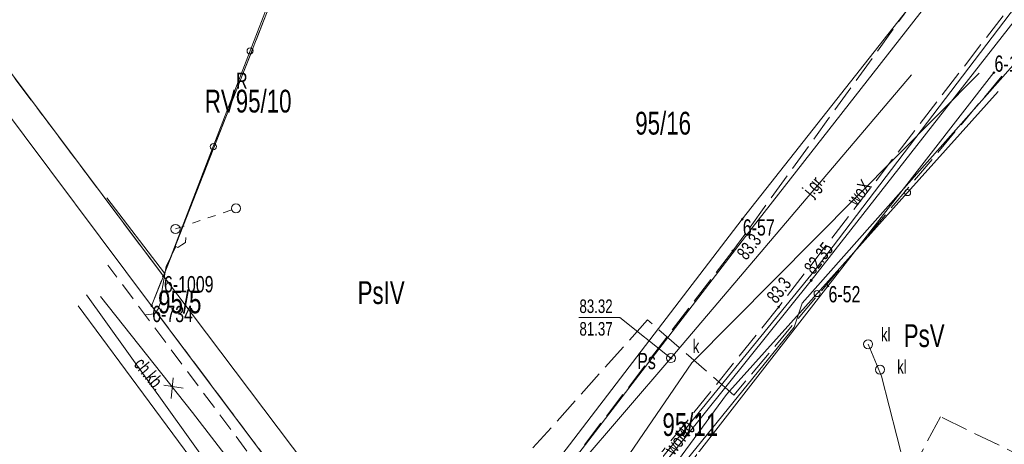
# Model space of a CAD drawing. Header units: metres. Extents: x -1013 to 1493500, y -5789517 to 1032.
# Tile 49 of 66: x -118 to -63, y 128 to 152. Entities that reach past the tile are written whole.
import ezdxf
from ezdxf.xclip import XClip

# ---------------------------------------------------------------- set-up
doc = ezdxf.new("R2010")
doc.units = ezdxf.units.M
doc.header["$MEASUREMENT"] = 0
doc.header["$XCLIPFRAME"] = 0
for name, pattern in [('2_KTCR02', [1.5, 1, -0.5]), ('2_KTJZ01', [2, 1.5, -0.5]), ('4_SUPW_P_01', [2.5, 2, -0.5]), ('GUK', [2, 1.5, -0.5]), ('GUZ', [1, 0.5, -0.5])]:
    doc.linetypes.add(name, pattern=pattern)
doc.layers.add('700-L Mapa 1_100 dwg', color=7, linetype='Continuous')
doc.layers.add('711-L Wymiary opisy', color=7, linetype='Continuous')
for name, color, linetype, lineweight in [('703-L Płaszczyzny podejścia 2D3', 152, 'Continuous', 30), ('711-L Wymiary opisy1', 7, 'Continuous', 13), ('ex_02_DXF_MZ_500_4_Dzialki7', 9, 'Continuous', 18), ('ex_02_DXF_MZ_500_4_Kontury3', 9, 'Continuous', 18), ('ex_02_DXF_MZ_500_4_KTCR_E_T_17', 9, 'Continuous', 18), ('ex_02_DXF_MZ_500_4_KTCR_L_17', 9, 'Continuous', 18), ('ex_02_DXF_MZ_500_4_KTJZ_E_T_07', 9, 'Continuous', 18), ('ex_02_DXF_MZ_500_4_KTJZ_L_07', 9, 'Continuous', 18), ('ex_02_DXF_MZ_500_4_KTKR_L_07', 9, 'Continuous', 18), ('ex_02_DXF_MZ_500_4_KTOK_L_47', 9, 'Continuous', 18), ('ex_02_DXF_MZ_500_4_Numery_dzialek7', 9, 'Continuous', 18), ('ex_02_DXF_MZ_500_4_Numery_konturow3', 9, 'Continuous', 18), ('ex_02_DXF_MZ_500_4_Numery_punktow7', 9, 'Continuous', 18), ('ex_02_DXF_MZ_500_4_Numery_uzytkow3', 9, 'Continuous', 18), ('ex_02_DXF_MZ_500_4_Punkty7', 9, 'Continuous', 18), ('ex_02_DXF_MZ_500_4_RTPW_T_17', 9, 'Continuous', 18), ('ex_02_DXF_MZ_500_4_SUPE_D_L_31', 9, 'Continuous', 18), ('ex_02_DXF_MZ_500_4_SUPE_L_31', 9, 'Continuous', 18), ('ex_02_DXF_MZ_500_4_SUPG_L_352', 9, 'Continuous', 18), ('ex_02_DXF_MZ_500_4_SUPK_D_L_034', 9, 'Continuous', 18), ('ex_02_DXF_MZ_500_4_SUPK_D_L_134', 9, 'Continuous', 18), ('ex_02_DXF_MZ_500_4_SUPK_L_434', 9, 'Continuous', 18), ('ex_02_DXF_MZ_500_4_SUPP_L_75', 9, 'Continuous', 18), ('ex_02_DXF_MZ_500_4_SUPW_D_L_05', 9, 'Continuous', 18), ('ex_02_DXF_MZ_500_4_SUPW_E_T_05', 9, 'Continuous', 18), ('ex_02_DXF_MZ_500_4_SUPW_L_05', 9, 'Continuous', 18), ('ex_02_DXF_MZ_500_4_SUSM_L_47', 9, 'Continuous', 18), ('ex_02_DXF_MZ_500_4_SUTG_T_052', 9, 'Continuous', 18), ('ex_02_DXF_MZ_500_4_SUTK_T_034', 9, 'Continuous', 18), ('ex_02_DXF_MZ_500_4_SUUK_D_T_234', 9, 'Continuous', 18), ('ex_02_DXF_MZ_500_4_SUUK_E_T_17', 9, 'Continuous', 18), ('ex_02_DXF_MZ_500_4_SUUK_E_T_934', 9, 'Continuous', 18), ('ex_02_DXF_MZ_500_4_SUUK_T_234', 9, 'Continuous', 18), ('ex_02_DXF_MZ_500_4_Uzytki3', 9, 'Continuous', 18)]:
    doc.layers.add(name, color=color, linetype=linetype, lineweight=lineweight)
doc.layers.get('700-L Mapa 1_100 dwg').off()
doc.styles.add('STYL_AUTOMATYCZNY_2', font='Arial.ttf')
doc.styles.add('STYL_AUTOMATYCZNY_4', font='Arial.ttf', dxfattribs={"width": 0.7})
doc.dimstyles.new('STYL_AUTOMATYCZNY__3', dxfattribs={"dimtxt": 0.25, "dimasz": 0.183575, "dimexe": 0.18, "dimexo": 0.04, "dimgap": 0, "dimtad": 1, "dimzin": 0, "dimdsep": 46, "dimtxsty": 'STYL_AUTOMATYCZNY_2', "dimblk": 'ARROWHEAD_8', "dimblk1": 'ARROWHEAD_8', "dimblk2": 'ARROWHEAD_8', "dimcen": 0.09, "dimclrd": 7, "dimclre": 7, "dimclrt": 7, "dimazin": 0, "dimtfac": 1, "dimtdec": 4, "dimtmove": 2, "dimatfit": 3, "dimfxl": 1, "dimtolj": 1, "dimtzin": 0, "dimarcsym": 0})

# ---------------------------------------------------------------- blocks, each defined once
blk = doc.blocks.new('*D59')
at = {"layer": '711-L Wymiary opisy1', "color": 7, "linetype": 'Continuous', "lineweight": 13, "transparency": 16777216}
for p, q in [((-23.688, -3.688), (-23.815, -3.738)), ((-23.688, -3.688), (-23.638, -3.815)), ((-23.983, -4.516), (-24.05, -4.396)), ((-23.983, -4.516), (-23.864, -4.449))]:
    blk.add_line(p, q, dxfattribs=at)
blk.add_arc((-18.286, -6.082), 5.908, 156.1008, 164.6316, dxfattribs=at)
at = {"layer": '711-L Wymiary opisy1', "color": 7, "lineweight": 13, "transparency": 16777216, "insert": (-25.573, -3.532), "char_height": 0.25, "attachment_point": 7, "rotation": 336.1008, "style": 'STYL_AUTOMATYCZNY_2'}
blk.add_mtext('\\A1;{\\pql;\\fArial|b0|i0|c238|p0;\\W1.000000;8,53°/15%}', dxfattribs=at)
blk = doc.blocks.new('ARROWHEAD_8')
at = {"color": 0, "linetype": 'Continuous', "lineweight": 0}
blk.add_line((0, 0), (-1, 0), dxfattribs=at)
at = {"color": 0, "linetype": 'Continuous', "lineweight": 0, "flags": 128}
blk.add_lwpolyline([(-0.525, 0.525), (0, 0), (-0.525, -0.525)], dxfattribs=at)
blk = doc.blocks.new('*D61')
at = {"layer": '711-L Wymiary opisy1', "color": 7, "linetype": 'Continuous', "lineweight": 13, "transparency": 16777216}
for p, q in [((-9.682, 27.468), (-9.815, 27.437)), ((-9.682, 27.468), (-9.651, 27.335)), ((-10.088, 26.709), (-10.136, 26.836)), ((-10.088, 26.709), (-9.96, 26.757))]:
    blk.add_line(p, q, dxfattribs=at)
blk.add_arc((-4.796, 24.363), 5.789, 147.57, 156.1008, dxfattribs=at)
at = {"layer": '711-L Wymiary opisy1', "color": 7, "lineweight": 13, "transparency": 16777216, "insert": (-11.672, 27.587), "char_height": 0.25, "attachment_point": 7, "rotation": 336.1008, "style": 'STYL_AUTOMATYCZNY_2'}
blk.add_mtext('\\A1;{\\pql;\\fArial|b0|i0|c238|p0;\\W1.000000;8,53°/15%}', dxfattribs=at)
blk = doc.blocks.new('Rysunek_1_4', base_point=(-51.91, -72.413))
at = {"layer": 'ex_02_DXF_MZ_500_4_Dzialki7', "color": 9, "linetype": 'Continuous', "lineweight": 18}
for p, q in [((-109.6, 137.63), (-96.867, 170.032)), ((-110.248, 135.985), (-133.498, 166.954)), ((-109.6, 137.63), (-127.882, 161.973)), ((-77.609, 140.765), (-64.941, 156.846)), ((-72.873, 137.078), (-63.7, 148.873)), ((-91.86, 122.153), (-77.609, 140.765)), ((-110.248, 135.985), (-109.6, 137.63)), ((-97.92, 122.18), (-109.6, 137.63)), ((-88.215, 117.348), (-72.873, 137.078)), ((-64.89, 75.558), (-110.248, 135.985))]:
    blk.add_line(p, q, dxfattribs=at)
at = {"layer": 'ex_02_DXF_MZ_500_4_Kontury3', "color": 9, "linetype": 'GUK', "lineweight": 18}
for p, q in [((-109.6, 137.63), (-92.828, 180.302)), ((-125.005, 158.143), (-109.6, 137.63)), ((-63.26, 148.673), (-78.071, 131.051)), ((-110.248, 135.985), (-109.6, 137.63)), ((-97.427, 118.904), (-110.248, 135.985)), ((-82.841, 135.208), (-97.427, 118.904)), ((-78.071, 131.051), (-82.841, 135.208)), ((-66.652, 129.851), (-82.9, 99.554)), ((-59.818, 126.529), (-66.652, 129.851))]:
    blk.add_line(p, q, dxfattribs=at)
at = {"layer": 'ex_02_DXF_MZ_500_4_KTCR_L_17', "color": 9, "linetype": '2_KTCR02', "lineweight": 18}
blk.add_line((-104.98, 127.953), (-112.66, 138.233), dxfattribs=at)
at = {"layer": 'ex_02_DXF_MZ_500_4_KTJZ_L_07', "color": 9, "linetype": '2_KTJZ01', "lineweight": 18}
for p, q in [((-62.22, 160.993), (-78.13, 139.023)), ((-58.31, 158.343), (-75.59, 135.923)), ((-78.13, 139.023), (-94.818, 117.203)), ((-75.59, 135.923), (-92.837, 114.487))]:
    blk.add_line(p, q, dxfattribs=at)
at = {"layer": 'ex_02_DXF_MZ_500_4_KTKR_L_07', "color": 9, "linetype": 'Continuous', "lineweight": 18}
blk.add_line((-114.3, 135.993), (-107.76, 127.143), dxfattribs=at)
at = {"layer": 'ex_02_DXF_MZ_500_4_KTOK_L_47', "color": 9, "linetype": 'Continuous', "lineweight": 18}
for p, q in [((-104.804, 150.073), (-102.77, 155.363)), ((-106.838, 144.783), (-104.804, 150.073)), ((-63.47, 147.833), (-68.473, 142.246)), ((-109.53, 137.783), (-106.838, 144.783)), ((-68.473, 142.246), (-73.471, 136.664)), ((-109.53, 137.783), (-112.73, 141.953)), ((-73.471, 136.664), (-78.47, 131.083)), ((-78.47, 131.083), (-82.932, 125.055))]:
    blk.add_line(p, q, dxfattribs=at)
for centre in [(-104.804, 150.073), (-106.838, 144.783), (-68.473, 142.246), (-73.471, 136.664)]:
    blk.add_circle(centre, 0.17, dxfattribs=at)
at = {"layer": 'ex_02_DXF_MZ_500_4_Punkty7', "color": 9, "linetype": 'Continuous', "lineweight": 18}
for centre in [(-63.7, 148.873), (-77.609, 140.765), (-109.6, 137.63), (-72.873, 137.078), (-110.248, 135.985)]:
    blk.add_circle(centre, 0.045, dxfattribs=at)
at = {"layer": 'ex_02_DXF_MZ_500_4_RTPW_T_17', "color": 9, "linetype": 'Continuous', "lineweight": 18}
for centre in [(-78.13, 139.023), (-75.59, 135.923)]:
    blk.add_circle(centre, 0.045, dxfattribs=at)
at = {"layer": 'ex_02_DXF_MZ_500_4_SUPE_D_L_31', "color": 9, "linetype": 'Continuous', "lineweight": 18}
for p, q in [((-108.582, 139.347), (-108.791, 139.216)), ((-108.383, 139.488), (-108.582, 139.347)), ((-108.365, 139.759), (-108.383, 139.488)), ((-108.901, 139.255), (-109.443, 138.161)), ((-108.791, 139.216), (-108.901, 139.255)), ((-109.443, 138.161), (-109.684, 136.789)), ((-109.684, 136.789), (-109.74, 136.209)), ((-109.74, 136.209), (-109.907, 135.787)), ((-110.095, 135.546), (-110.565, 135.493)), ((-109.907, 135.787), (-110.095, 135.546))]:
    blk.add_line(p, q, dxfattribs=at)
at = {"layer": 'ex_02_DXF_MZ_500_4_SUPE_L_31', "color": 9, "linetype": 'Continuous', "lineweight": 18}
for p, q in [((-77.066, 140.299), (-64.309, 156.59)), ((-90.742, 122.501), (-77.066, 140.299))]:
    blk.add_line(p, q, dxfattribs=at)
at = {"layer": 'ex_02_DXF_MZ_500_4_SUPG_L_352', "color": 9, "linetype": 'Continuous', "lineweight": 18}
for p, q in [((-73.8, 137.393), (-60.25, 154.713)), ((-86.33, 121.763), (-73.8, 137.393))]:
    blk.add_line(p, q, dxfattribs=at)
at = {"layer": 'ex_02_DXF_MZ_500_4_SUPK_D_L_034', "color": 9, "linetype": 'Continuous', "lineweight": 18}
for p, q in [((-80.394, 132.825), (-64.505, 148.838)), ((-99.083, 105.531), (-80.394, 132.825))]:
    blk.add_line(p, q, dxfattribs=at)
at = {"layer": 'ex_02_DXF_MZ_500_4_SUPK_D_L_134', "color": 9, "linetype": 'Continuous', "lineweight": 18}
for p, q in [((-70.65, 133.863), (-69.918, 132.088)), ((-69.918, 132.088), (-67.522, 122.814))]:
    blk.add_line(p, q, dxfattribs=at)
at = {"layer": 'ex_02_DXF_MZ_500_4_SUPK_L_434', "color": 9, "linetype": 'Continuous', "lineweight": 18}
for p, q in [((-68.25, 148.743), (-81.55, 133.093)), ((-98.16, 114.693), (-113.85, 136.593)), ((-81.55, 133.093), (-94.38, 118.173))]:
    blk.add_line(p, q, dxfattribs=at)
at = {"layer": 'ex_02_DXF_MZ_500_4_SUPP_L_75', "color": 9, "linetype": '4_SUPW_P_01', "lineweight": 18}
for p, q in [((-109.066, 131.998), (-109.171, 130.87)), ((-109.57, 131.6), (-108.498, 131.438))]:
    blk.add_line(p, q, dxfattribs=at)
at = {"layer": 'ex_02_DXF_MZ_500_4_SUPW_D_L_05', "color": 9, "linetype": 'Continuous', "lineweight": 18}
for p, q in [((-113.072, 136.505), (-107.987, 130.09)), ((-107.987, 130.09), (-100.024, 119.805))]:
    blk.add_line(p, q, dxfattribs=at)
at = {"layer": 'ex_02_DXF_MZ_500_4_SUPW_L_05', "color": 9, "linetype": 'Continuous', "lineweight": 18}
for p, q in [((-60.55, 155.123), (-73.57, 137.973)), ((-61.42, 150.673), (-74.29, 136.133)), ((-73.57, 137.973), (-91.02, 116.613)), ((-74.29, 136.133), (-74.74, 134.803)), ((-74.74, 134.803), (-81.33, 126.683))]:
    blk.add_line(p, q, dxfattribs=at)
at = {"layer": 'ex_02_DXF_MZ_500_4_SUSM_L_47', "color": 9, "linetype": 'Continuous', "lineweight": 18}
for p, q in [((-106.717, 140.985), (-107.138, 140.842)), ((-105.822, 141.288), (-106.296, 141.127)), ((-108.454, 140.395), (-108.928, 140.235)), ((-107.56, 140.699), (-107.981, 140.556))]:
    blk.add_line(p, q, dxfattribs=at)
for centre in [(-105.586, 141.368), (-108.928, 140.235)]:
    blk.add_circle(centre, 0.25, dxfattribs=at)
at = {"layer": 'ex_02_DXF_MZ_500_4_SUTG_T_052', "color": 9, "linetype": 'Continuous', "lineweight": 18}
blk.add_circle((-73.8, 137.393), 0.0625, dxfattribs=at)
at = {"layer": 'ex_02_DXF_MZ_500_4_SUTK_T_034', "color": 9, "linetype": 'Continuous', "lineweight": 18}
for p in [(-86.634, 135.337), (-81.55, 133.093)]:
    blk.add_line(p, (-84.381, 135.337), dxfattribs=at)
blk.add_circle((-81.55, 133.093), 0.0625, dxfattribs=at)
at = {"layer": 'ex_02_DXF_MZ_500_4_SUUK_D_T_234', "color": 9, "linetype": 'Continuous', "lineweight": 18}
for centre in [(-70.65, 133.863), (-69.99, 132.458)]:
    blk.add_circle(centre, 0.25, dxfattribs=at)
at = {"layer": 'ex_02_DXF_MZ_500_4_SUUK_T_234', "color": 9, "linetype": 'Continuous', "lineweight": 18}
blk.add_circle((-81.55, 133.093), 0.25, dxfattribs=at)
at = {"layer": 'ex_02_DXF_MZ_500_4_Uzytki3', "color": 9, "linetype": 'GUZ', "lineweight": 18}
for p, q in [((-109.6, 137.63), (-92.828, 180.302)), ((-125.005, 158.143), (-109.6, 137.63)), ((-110.248, 135.985), (-109.6, 137.63)), ((-82.9, 99.554), (-110.248, 135.985)), ((-66.652, 129.851), (-82.9, 99.554)), ((-59.818, 126.529), (-66.652, 129.851))]:
    blk.add_line(p, q, dxfattribs=at)
at = {"layer": 'ex_02_DXF_MZ_500_4_KTCR_E_T_17', "color": 9, "linetype": 'Continuous', "lineweight": 18, "insert": (-110.988, 132.968), "char_height": 0.75, "attachment_point": 4, "rotation": 309.474, "style": 'STYL_AUTOMATYCZNY_4'}
blk.add_mtext('\\A1;{\\pql;\\fArial|b0|i0|c238|p0;\\W0.700000;ch.kb.}', dxfattribs=at)
at = {"layer": 'ex_02_DXF_MZ_500_4_KTJZ_E_T_07', "color": 9, "linetype": 'Continuous', "lineweight": 18, "insert": (-73.946, 142.124), "char_height": 0.75, "attachment_point": 4, "rotation": 50.868, "style": 'STYL_AUTOMATYCZNY_4'}
blk.add_mtext('\\A1;{\\pql;\\fArial|b0|i0|c238|p0;\\W0.700000;j.gr.}', dxfattribs=at)
at = {"layer": 'ex_02_DXF_MZ_500_4_Numery_dzialek7', "color": 9, "linetype": 'Continuous', "lineweight": 18, "char_height": 1.26, "style": 'STYL_AUTOMATYCZNY_4'}
for s, insert, attachment_point in [('\\A1;{\\pql;\\fArial|b0|i0|c238|p0;\\W0.700000;95/10}', (-105.599, 147.928), 1), ('\\A1;{\\pql;\\fArial|b0|i0|c238|p0;\\W0.700000;95/16}', (-83.52, 146.07), 4), ('\\A1;{\\pql;\\fArial|b0|i0|c238|p0;\\W0.700000;95/5}', (-109.891, 136.831), 1), ('\\A1;{\\pql;\\fArial|b0|i0|c238|p0;\\W0.700000;95/11}', (-82.018, 130.053), 1)]:
    blk.add_mtext(s, dxfattribs=dict(at, insert=insert, attachment_point=attachment_point))
at = {"layer": 'ex_02_DXF_MZ_500_4_Numery_konturow3', "color": 9, "linetype": 'Continuous', "lineweight": 18, "char_height": 1.26, "attachment_point": 1, "style": 'STYL_AUTOMATYCZNY_4'}
for s, insert in [('\\A1;{\\pql;\\fArial|b0|i0|c238|p0;\\W0.700000;RV}', (-107.308, 147.928)), ('\\A1;{\\pql;\\fArial|b0|i0|c238|p0;\\W0.700000;PsIV}', (-98.863, 137.347)), ('\\A1;{\\pql;\\fArial|b0|i0|c238|p0;\\W0.700000;PsV}', (-68.682, 134.967))]:
    blk.add_mtext(s, dxfattribs=dict(at, insert=insert))
at = {"layer": 'ex_02_DXF_MZ_500_4_Numery_punktow7', "color": 9, "linetype": 'Continuous', "lineweight": 18, "char_height": 0.9, "style": 'STYL_AUTOMATYCZNY_4'}
for s, insert, attachment_point in [('\\A1;{\\pql;\\fArial|b0|i0|c238|p0;\\W0.700000;6-148}', (-63.667, 148.909), 7), ('\\A1;{\\pql;\\fArial|b0|i0|c238|p0;\\W0.700000;6-57}', (-77.576, 140.765), 1), ('\\A1;{\\pql;\\fArial|b0|i0|c238|p0;\\W0.700000;6-1009}', (-109.567, 137.63), 1), ('\\A1;{\\pql;\\fArial|b0|i0|c238|p0;\\W0.700000;6-52}', (-72.84, 137.078), 1), ('\\A1;{\\pql;\\fArial|b0|i0|c238|p0;\\W0.700000;6-734}', (-110.215, 135.985), 1)]:
    blk.add_mtext(s, dxfattribs=dict(at, insert=insert, attachment_point=attachment_point))
at = {"layer": 'ex_02_DXF_MZ_500_4_Numery_uzytkow3', "color": 9, "linetype": 'Continuous', "lineweight": 18, "char_height": 0.9, "attachment_point": 7, "style": 'STYL_AUTOMATYCZNY_4'}
for s, insert in [('\\A1;{\\pql;\\fArial|b0|i0|c238|p0;\\W0.700000;R}', (-105.581, 147.979)), ('\\A1;{\\pql;\\fArial|b0|i0|c238|p0;\\W0.700000;Ps}', (-83.41, 132.472))]:
    blk.add_mtext(s, dxfattribs=dict(at, insert=insert))
at = {"layer": 'ex_02_DXF_MZ_500_4_RTPW_T_17', "color": 9, "linetype": 'Continuous', "lineweight": 18, "char_height": 0.75, "rotation": 52.219, "style": 'STYL_AUTOMATYCZNY_4'}
for insert, attachment_point in [((-77.969, 138.921), 1), ((-75.715, 136.056), 7)]:
    blk.add_mtext('\\A1;{\\pql;\\fArial|b0|i0|c238|p0;\\W0.700000;83.3}', dxfattribs=dict(at, insert=insert, attachment_point=attachment_point))
at = {"layer": 'ex_02_DXF_MZ_500_4_SUPW_E_T_05', "color": 9, "linetype": 'Continuous', "lineweight": 18, "char_height": 0.75, "attachment_point": 4, "style": 'STYL_AUTOMATYCZNY_4'}
for s, insert, rotation in [('\\A1;{\\pql;\\fArial|b0|i0|c238|p0;\\W0.700000;woX}', (-71.57, 141.673), 52.7948), ('\\A1;{\\pql;\\fArial|b0|i0|c238|p0;\\W0.700000;woI40}', (-81.675, 127.916), 50.938)]:
    blk.add_mtext(s, dxfattribs=dict(at, insert=insert, rotation=rotation))
at = {"layer": 'ex_02_DXF_MZ_500_4_SUTG_T_052', "color": 9, "linetype": 'Continuous', "lineweight": 18, "insert": (-73.652, 137.659), "char_height": 0.75, "attachment_point": 7, "rotation": 52.0735, "style": 'STYL_AUTOMATYCZNY_4'}
blk.add_mtext('\\A1;{\\pql;\\fArial|b0|i0|c238|p0;\\W0.700000;82.35}', dxfattribs=at)
at = {"layer": 'ex_02_DXF_MZ_500_4_SUTK_T_034', "color": 9, "linetype": 'Continuous', "lineweight": 18, "char_height": 0.75, "attachment_point": 1, "style": 'STYL_AUTOMATYCZNY_4'}
for s, insert in [('\\A1;{\\pql;\\fArial|b0|i0|c238|p0;\\W0.700000;83.32}', (-86.604, 136.337)), ('\\A1;{\\pql;\\fArial|b0|i0|c238|p0;\\W0.700000;81.37}', (-86.604, 135.087))]:
    blk.add_mtext(s, dxfattribs=dict(at, insert=insert))
at = {"layer": 'ex_02_DXF_MZ_500_4_SUUK_E_T_17', "color": 9, "linetype": 'Continuous', "lineweight": 18, "char_height": 0.75, "attachment_point": 4, "style": 'STYL_AUTOMATYCZNY_4'}
for insert in [(-69.941, 134.394), (-69.048, 132.61)]:
    blk.add_mtext('\\A1;{\\pql;\\fArial|b0|i0|c238|p0;\\W0.700000;kl}', dxfattribs=dict(at, insert=insert))
at = {"layer": 'ex_02_DXF_MZ_500_4_SUUK_E_T_934', "color": 9, "linetype": 'Continuous', "lineweight": 18, "insert": (-80.342, 133.372), "char_height": 0.75, "attachment_point": 7, "style": 'STYL_AUTOMATYCZNY_4'}
blk.add_mtext('\\A1;{\\pql;\\fArial|b0|i0|c238|p0;\\W0.700000;k}', dxfattribs=at)

msp = doc.modelspace()

# ---------------------------------------------------------------- linework, layer by layer
at = {"layer": '703-L Płaszczyzny podejścia 2D3', "color": 152, "linetype": 'Continuous', "lineweight": 30}
msp.add_circle((8.2273, 10.355), 1021.6593, dxfattribs=at)

# ---------------------------------------------------------------- block references
at = {"layer": '700-L Mapa 1_100 dwg', "color": 52, "linetype": 'Continuous', "lineweight": 25}
ref = msp.add_blockref('Rysunek_1_4', (-51.9097, -72.4133), dxfattribs=at)
XClip(ref).set_block_clipping_path([(-454.4097296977, -337.82710067), (350.5902703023, 193.0005136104)])

# ---------------------------------------------------------------- dimensions: what is measured, and where the dimension line sits
at = {"layer": '711-L Wymiary opisy', "color": 7, "linetype": 'Continuous', "lineweight": 13}
for base, center, p1, p2, picture, middle in [((-9.8993, 27.0958), (-4.7955, 24.3632), (-360.4425, 181.9583), (-56.0049, 56.8993), '*D61', (-10.8957, 27.3794)), ((-23.8512, -4.0963), (-18.2863, -6.0816), (-397.5726, 98.1664), (-373.9333, 151.5134), '*D59', (-24.7964, -3.7394))]:
    dim = msp.add_angular_dim_3p(base=base, center=center, p1=p1, p2=p2, text='8,53°/15%', dimstyle='STYL_AUTOMATYCZNY__3', dxfattribs=at)
    dim.commit()
    dim.dimension.update_dxf_attribs({"geometry": picture, "text_midpoint": middle, "dimtype": 165, "text_rotation": 336.10081})

doc.saveas('drawing.dxf')
